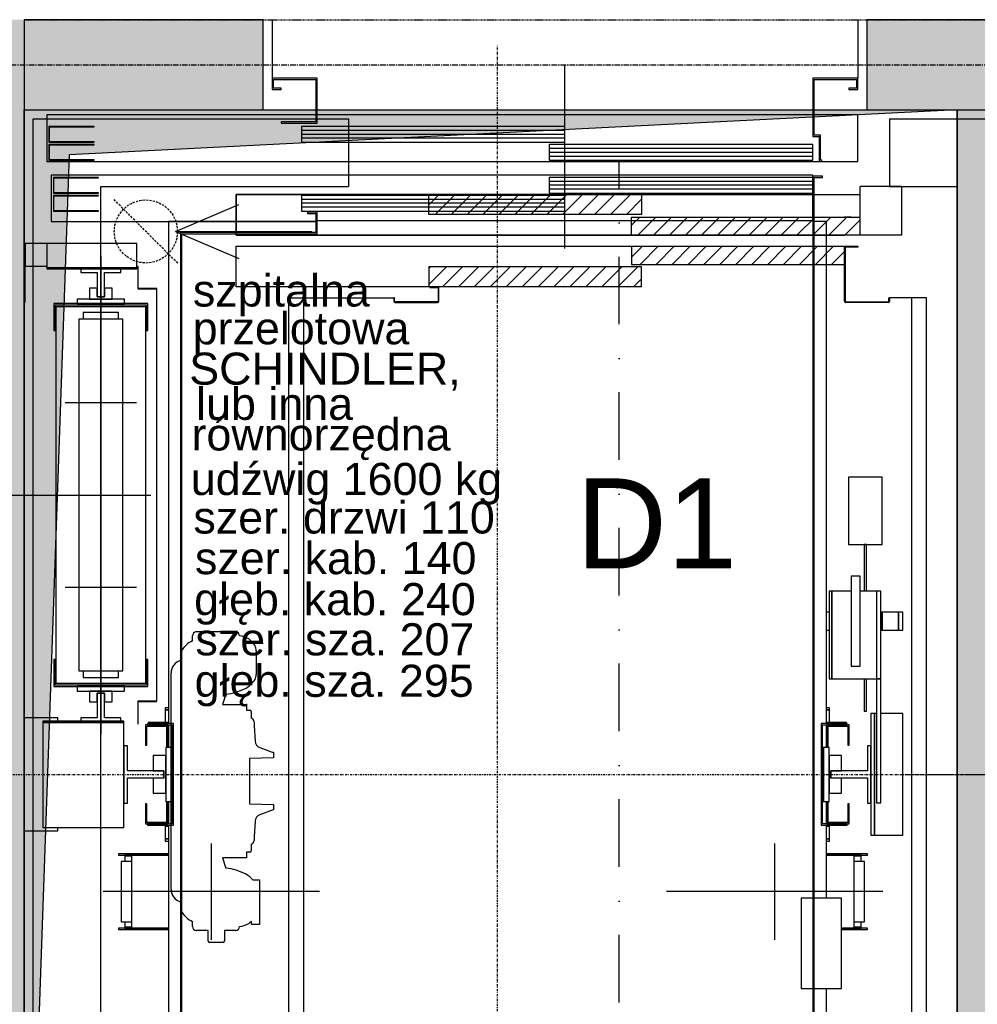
# Model space of a CAD drawing. Extents: x -7228 to 74941, y -112898 to 85621.
# Tile 122 of 256: x 52298 to 52510, y -53227 to -53009. Entities that reach past the tile are written whole.
import ezdxf
from ezdxf.enums import TextEntityAlignment as Align

# ---------------------------------------------------------------- set-up
doc = ezdxf.new("R2010")
doc.units = 0
for name, pattern in [('CENTER', [2, 1.25, -0.25, 0.25, -0.25]), ('DASHDOT', [1, 0.5, -0.25, 0, -0.25]), ('DASHED', [0.75, 0.5, -0.25]), ('DASHED2', [0.375, 0.25, -0.125])]:
    doc.linetypes.add(name, pattern=pattern)
doc.layers.get('0').update_dxf_attribs({"color": 101, "linetype": 'CONTINUOUS'})
for name, color, linetype in [('Ins-went', 141, 'CONTINUOUS'), ('Opis-spadki', 61, 'CONTINUOUS'), ('Os-osie glowne', 1, 'CENTER'), ('Sc-beton', 7, 'CONTINUOUS'), ('Sc-beton-hatch', 86, 'CONTINUOUS'), ('Sc-cegla pustak-hatch', 8, 'CONTINUOUS'), ('Sc-nadproza kon', 5, 'DASHED2'), ('W-idok', 8, 'CONTINUOUS'), ('W-otwor-strop', 1, 'CONTINUOUS'), ('Wyp-meble', 155, 'CONTINUOUS')]:
    doc.layers.add(name, color=color, linetype=linetype)
doc.styles.add('TYTUL2', font='ARIAL.TTF')

# ---------------------------------------------------------------- blocks, each defined once
blk = doc.blocks.new('_STRZAŁKA_WENT')
for q in [(-6.02, -14.01), (0, -30.24), (6.02, -14.01)]:
    blk.add_line((0, 0), q)
blk = doc.blocks.new('_skjdkgjfklhjgflj')
at = {"layer": 'W-idok'}
for p, q in [((-354, 0), (-354, -13)), ((-224, 0), (-224, -13)), ((-289, -50.8), (-289, -10)), ((-354, -13), (-354, -15.5)), ((-344, -13), (-354, -13)), ((-344, -23), (-344, -13)), ((-234, -13), (-234, -25.9)), ((-224, -13), (-234, -13)), ((-224, -15.5), (-224, -13)), ((-353.7, -15.2), (-353.7, -13.3)), ((-353.7, -13.3), (-344.3, -13.3)), ((-352, -15.2), (-353.7, -15.2)), ((-352, -15.5), (-352, -15.2)), ((-344.3, -13.3), (-344.3, -22.7)), ((-233.7, -25.6), (-233.7, -13.3)), ((-233.7, -13.3), (-224.3, -13.3)), ((-224.3, -15.2), (-226, -15.2)), ((-226, -15.2), (-226, -15.5)), ((-224.3, -13.3), (-224.3, -15.2)), ((-354, -15.5), (-352, -15.5)), ((-226, -15.5), (-224, -15.5)), ((-344.3, -21.1), (-404, -21.1)), ((-404, -21.1), (-404, -31.5)), ((-356, -20), (-344.3, -20)), ((-344, -20), (-234, -20)), ((-234, -21.1), (-344, -21.1)), ((-224, -21.1), (-233.7, -21.1)), ((-224, -31.5), (-224, -21.1)), ((-393.5, -23.7), (-403.5, -23.7)), ((-403.5, -23.7), (-403.5, -27.2)), ((-403.4, -23.8), (-393.5, -23.8)), ((-403.4, -27.1), (-403.4, -23.8)), ((-393.5, -23.8), (-393.5, -23.7)), ((-352, -22.7), (-352, -23)), ((-344.3, -22.7), (-352, -22.7)), ((-352, -23), (-344, -23)), ((-289, -23.7), (-347.5, -23.7)), ((-347.5, -23.7), (-347.5, -27.2)), ((-289, -27.2), (-289, -23.7)), ((-289, -24.58), (-347.5, -24.58)), ((-289, -25.45), (-347.5, -25.45)), ((-234, -25.9), (-232.6, -25.9)), ((-232.3, -25.6), (-233.7, -25.6)), ((-232.6, -25.9), (-232.6, -31.5)), ((-232.3, -31.2), (-232.3, -25.6)), ((-403.5, -27.2), (-393.5, -27.2)), ((-393.5, -27.7), (-403.5, -27.7)), ((-403.5, -27.7), (-403.5, -31.2)), ((-393.5, -27.1), (-403.4, -27.1)), ((-403.4, -27.8), (-393.5, -27.8)), ((-403.4, -31.1), (-403.4, -27.8)), ((-393.5, -27.2), (-393.5, -27.1)), ((-393.5, -27.8), (-393.5, -27.7)), ((-289, -26.33), (-347.5, -26.33)), ((-347.5, -27.2), (-289, -27.2)), ((-234, -27.7), (-292.5, -27.7)), ((-292.5, -27.7), (-292.5, -31.2)), ((-234, -31.2), (-234, -27.7)), ((-234, -28.58), (-292.5, -28.58)), ((-234, -29.45), (-292.5, -29.45)), ((-234, -30.33), (-292.5, -30.33)), ((-404, -31.5), (-232.6, -31.5)), ((-403.5, -31.2), (-393.5, -31.2)), ((-393.5, -31.1), (-403.4, -31.1)), ((-393.5, -31.2), (-393.5, -31.1)), ((-292.5, -31.2), (-234, -31.2)), ((-232.6, -31.5), (-232, -31.5)), ((-232, -31.2), (-232.3, -31.2)), ((-232, -31.5), (-232, -31.2)), ((-232, -31.5), (-224, -31.5)), ((-234, -34.5), (-403, -34.5)), ((-403, -34.5), (-403, -44.8)), ((-234, -35), (-234, -34.5)), ((-231.85, -34.7), (-234, -34.7)), ((-234, -34.7), (-234, -287.5)), ((-231.85, -35), (-231.85, -34.7)), ((-392.5, -35), (-402.5, -35)), ((-402.5, -35), (-402.5, -38.5)), ((-402.4, -35.1), (-392.5, -35.1)), ((-402.4, -38.4), (-402.4, -35.1)), ((-392.5, -35.1), (-392.5, -35)), ((-234, -35), (-292.5, -35)), ((-292.5, -35), (-292.5, -38.5)), ((-234, -35.88), (-292.5, -35.88)), ((-234, -36.75), (-292.5, -36.75)), ((-234, -38.5), (-234, -35)), ((-233.7, -35), (-231.85, -35)), ((-233.7, -287.8), (-233.7, -35)), ((-402.5, -38.5), (-392.5, -38.5)), ((-392.5, -39), (-402.5, -39)), ((-402.5, -39), (-402.5, -42.5)), ((-392.5, -38.4), (-402.4, -38.4)), ((-402.4, -39.1), (-392.5, -39.1)), ((-402.4, -42.4), (-402.4, -39.1)), ((-392.5, -38.5), (-392.5, -38.4)), ((-392.5, -39.1), (-392.5, -39)), ((-289, -39), (-347.5, -39)), ((-347.5, -39), (-347.5, -42.5)), ((-234, -37.63), (-292.5, -37.63)), ((-292.5, -38.5), (-234, -38.5)), ((-289, -42.5), (-289, -39)), ((-234, -44.65), (-234, -38.5)), ((-289, -39.88), (-347.5, -39.88)), ((-289, -40.75), (-347.5, -40.75)), ((-402.5, -42.5), (-392.5, -42.5)), ((-392.5, -42.4), (-402.4, -42.4)), ((-392.5, -42.5), (-392.5, -42.4)), ((-289, -41.63), (-347.5, -41.63)), ((-347.5, -42.5), (-289, -42.5)), ((-344, -42.7), (-346.15, -42.7)), ((-346.15, -42.7), (-346.15, -43)), ((-346.15, -43), (-344.3, -43)), ((-344.3, -43), (-344.3, -47.2)), ((-344, -47.5), (-344, -42.7)), ((-403, -44.8), (-344.3, -44.8)), ((-377, -44.8), (-377, -156.2)), ((-344.3, -44.8), (-377, -44.8)), ((-234, -44.65), (-344, -44.65)), ((-231, -44.8), (-233.7, -44.8)), ((-231, -156.2), (-231, -44.8)), ((-344.3, -47.2), (-374.3, -47.2)), ((-374.3, -47.2), (-374.3, -287.8)), ((-374, -47.5), (-344, -47.5)), ((-374, -287.5), (-374, -47.5)), ((-409, -49.7), (-409, -55.3)), ((-408.75, -49.7), (-409, -49.7)), ((-408.75, -55.3), (-408.75, -49.7)), ((-408.75, -49.7), (-408.75, -54.7)), ((-404, -49.7), (-408.75, -49.7)), ((-384, -49.7), (-404, -49.7)), ((-404, -49.7), (-404, -55.05)), ((-384, -55.05), (-384, -49.7)), ((-392, -52.4), (-392, -158.6)), ((-409, -55.3), (-408.75, -55.3)), ((-409, -55.3), (-409, -62.7)), ((-408.75, -55.3), (-409, -55.3)), ((-408.75, -54.7), (-404, -54.7)), ((-408.75, -62.7), (-408.75, -55.3)), ((-404, -55.05), (-384, -55.05)), ((-384, -55.05), (-404, -55.05)), ((-404, -55.05), (-404, -55.3)), ((-404, -55.3), (-384, -55.3)), ((-396.45, -55.3), (-396.45, -56.09)), ((-387.55, -55.3), (-396.45, -55.3)), ((-396.45, -56.09), (-392.79, -56.09)), ((-392.79, -56.09), (-392.79, -61.5)), ((-391.21, -61.5), (-391.21, -56.09)), ((-391.21, -56.09), (-387.55, -56.09)), ((-387.55, -56.09), (-387.55, -55.3)), ((-384, -55.3), (-384, -55.05)), ((-383.8, -54.75), (-383.8, -59.75)), ((-383.7, -54.75), (-383.8, -54.75)), ((-383.7, -59.65), (-383.7, -54.75)), ((-394.5, -59.6), (-394.5, -62)), ((-392.8, -59.6), (-394.5, -59.6)), ((-392.8, -61.5), (-392.8, -59.6)), ((-392, -102), (-392, -61)), ((-391.2, -59.6), (-391.2, -61.5)), ((-389.5, -59.6), (-391.2, -59.6)), ((-389.5, -62), (-389.5, -59.6)), ((-383.8, -59.75), (-379.6, -59.75)), ((-379.6, -59.65), (-383.7, -59.65)), ((-379.55, -59.75), (-379.65, -59.75)), ((-379.65, -59.75), (-379.65, -151.25)), ((-379.6, -59.75), (-379.6, -59.65)), ((-379.55, -151.25), (-379.55, -59.75)), ((-409, -62.7), (-408.75, -62.7)), ((-381.6, -63), (-402.4, -63)), ((-402.4, -63), (-402.4, -69)), ((-402.1, -63.3), (-381.9, -63.3)), ((-402.1, -69), (-402.1, -63.3)), ((-386.75, -62), (-397.25, -62)), ((-397.25, -62), (-397.25, -63)), ((-397.25, -63), (-386.75, -63)), ((-394.5, -62), (-389.5, -62)), ((-391.2, -61.5), (-392.8, -61.5)), ((-392.79, -61.5), (-391.21, -61.5)), ((-386.75, -63), (-386.75, -62)), ((-381.9, -63.3), (-381.9, -69)), ((-381.6, -69), (-381.6, -63)), ((-382, -63.75), (-402, -63.75)), ((-402, -63.75), (-402, -147.25)), ((-388.1, -65), (-395.9, -65)), ((-395.9, -65), (-395.9, -66.5)), ((-388.1, -66.5), (-388.1, -65)), ((-382, -147.25), (-382, -63.75)), ((-387.1, -66.5), (-396.9, -66.5)), ((-396.9, -66.5), (-396.9, -144.5)), ((-387.1, -144.5), (-387.1, -66.5)), ((-402.4, -69), (-402.1, -69)), ((-381.9, -69), (-381.6, -69)), ((-384.1, -85), (-399.9, -85)), ((-392, -150), (-392, -102)), ((-226.1, -101.5), (-226.1, -116.5)), ((-218.6, -101.5), (-226.1, -101.5)), ((-218.6, -116.5), (-218.6, -101.5)), ((-415, -105.5), (-380.9, -105.5)), ((-226.1, -116.5), (-218.6, -116.5)), ((-222.6, -116.5), (-222.6, -126.8)), ((-222.1, -116.5), (-222.6, -116.5)), ((-222.1, -126.8), (-222.1, -116.5)), ((-223.5, -123.5), (-225.5, -123.5)), ((-225.5, -123.5), (-225.5, -124.26)), ((-225.5, -124.26), (-225.5, -126.43)), ((-223.5, -124.26), (-223.5, -123.5)), ((-223.5, -126.43), (-223.5, -124.26)), ((-384.1, -126), (-399.9, -126)), ((-225.5, -126.43), (-225.5, -129.67)), ((-223.5, -129.67), (-223.5, -126.43)), ((-229.8, -126.8), (-230.4, -126.8)), ((-230.4, -126.8), (-230.4, -146.3)), ((-229.8, -146.3), (-229.8, -126.8)), ((-225.5, -126.8), (-229.8, -126.8)), ((-229.8, -126.8), (-229.8, -146.3)), ((-218.9, -126.8), (-223.5, -126.8)), ((-218.9, -126.8), (-219.9, -126.8)), ((-219.9, -126.8), (-219.9, -146.3)), ((-218.9, -146.3), (-218.9, -126.8)), ((-218.9, -146.3), (-218.9, -126.8)), ((-225.5, -129.67), (-225.5, -133.5)), ((-223.5, -133.5), (-223.5, -129.67)), ((-230.4, -131.5), (-231, -131.5)), ((-218.59, -131.5), (-218.9, -131.5)), ((-218.59, -131.5), (-218.59, -135.5)), ((-214.99, -131.5), (-218.59, -131.5)), ((-218.59, -135.5), (-218.59, -131.5)), ((-214.99, -135.5), (-214.99, -131.5)), ((-214.99, -131.5), (-214.99, -135.5)), ((-214.01, -131.5), (-214.99, -131.5)), ((-214.01, -135.5), (-214.01, -131.5)), ((-225.5, -133.5), (-225.5, -137.33)), ((-223.5, -137.33), (-223.5, -133.5)), ((-231, -135.5), (-230.4, -135.5)), ((-225.5, -137.33), (-225.5, -140.57)), ((-223.5, -140.57), (-223.5, -137.33)), ((-218.9, -135.5), (-218.59, -135.5)), ((-218.59, -135.5), (-214.99, -135.5)), ((-214.99, -135.5), (-214.01, -135.5)), ((-402.1, -142), (-402.4, -142)), ((-402.4, -142), (-402.4, -148)), ((-402.1, -147.7), (-402.1, -142)), ((-381.6, -142), (-381.9, -142)), ((-381.9, -142), (-381.9, -147.7)), ((-381.6, -148), (-381.6, -142)), ((-225.5, -140.57), (-225.5, -142.74)), ((-223.5, -142.74), (-223.5, -140.57)), ((-225.5, -142.74), (-225.5, -143.5)), ((-225.5, -143.5), (-223.5, -143.5)), ((-223.5, -143.5), (-223.5, -142.74)), ((-396.9, -144.5), (-387.1, -144.5)), ((-395.9, -144.5), (-395.9, -146)), ((-395.9, -146), (-388.1, -146)), ((-388.1, -146), (-388.1, -144.5)), ((-230.4, -146.3), (-229.8, -146.3)), ((-229.8, -146.3), (-218.9, -146.3)), ((-222.6, -146.3), (-222.6, -153.5)), ((-222.1, -153.5), (-222.1, -146.3)), ((-218.9, -146.3), (-219.9, -146.3)), ((-219.9, -146.3), (-219.9, -173.8)), ((-219.9, -146.3), (-218.9, -146.3)), ((-218.9, -173.8), (-218.9, -146.3)), ((-402.4, -148), (-381.6, -148)), ((-381.9, -147.7), (-402.1, -147.7)), ((-402, -147.25), (-382, -147.25)), ((-386.75, -148), (-397.25, -148)), ((-397.25, -148), (-397.25, -149)), ((-386.75, -149), (-386.75, -148)), ((-397.25, -149), (-386.75, -149)), ((-389.5, -149), (-394.5, -149)), ((-394.5, -149), (-394.5, -151.4)), ((-392.8, -149.5), (-391.2, -149.5)), ((-392.8, -151.4), (-392.8, -149.5)), ((-391.21, -149.5), (-392.79, -149.5)), ((-392.79, -149.5), (-392.79, -154.91)), ((-391.21, -154.91), (-391.21, -149.5)), ((-391.2, -149.5), (-391.2, -151.4)), ((-389.5, -151.4), (-389.5, -149)), ((-394.5, -151.4), (-392.8, -151.4)), ((-391.2, -151.4), (-389.5, -151.4)), ((-383.8, -151.25), (-383.8, -156.25)), ((-379.6, -151.25), (-383.8, -151.25)), ((-383.7, -156.25), (-383.7, -151.35)), ((-383.7, -151.35), (-379.6, -151.35)), ((-379.65, -151.25), (-379.55, -151.25)), ((-379.6, -151.35), (-379.6, -151.25)), ((-377.7, -152.7), (-377.7, -153.2)), ((-377, -152.7), (-377.7, -152.7)), ((-230.3, -152.7), (-231, -152.7)), ((-230.3, -153.2), (-230.3, -152.7)), ((-401.5, -154.95), (-409, -154.95)), ((-409, -154.95), (-409, -180.05)), ((-401.5, -155.7), (-401.5, -154.95)), ((-392.79, -154.91), (-396.45, -154.91)), ((-396.45, -154.91), (-396.45, -155.7)), ((-387.55, -154.91), (-391.21, -154.91)), ((-387.55, -155.7), (-387.55, -154.91)), ((-377.7, -153.2), (-377.7, -156)), ((-377, -153.2), (-377.7, -153.2)), ((-377.7, -153.2), (-377, -153.2)), ((-230.3, -153.2), (-231, -153.2)), ((-231, -153.2), (-230.3, -153.2)), ((-230.3, -156), (-230.3, -153.2)), ((-222.6, -153.5), (-222.1, -153.5)), ((-220.3, -154), (-221.1, -154)), ((-221.1, -154), (-221.1, -181)), ((-220.3, -181), (-220.3, -154)), ((-219.9, -154), (-220.3, -154)), ((-220.3, -154), (-220.3, -181)), ((-214, -154), (-218.9, -154)), ((-214, -181), (-214, -154)), ((-404.9, -155.7), (-404.9, -155.95)), ((-386.9, -155.7), (-404.9, -155.7)), ((-404.9, -155.95), (-404.9, -179.3)), ((-386.9, -155.95), (-404.9, -155.95)), ((-404.9, -155.95), (-386.9, -155.95)), ((-396.45, -155.7), (-387.55, -155.7)), ((-386.9, -155.95), (-386.9, -155.7)), ((-386.9, -179.3), (-386.9, -155.95)), ((-383.8, -156.25), (-383.7, -156.25)), ((-377.1, -156.5), (-382.1, -156.5)), ((-382.1, -156.5), (-382.1, -161)), ((-381.8, -156.8), (-377.4, -156.8)), ((-381.8, -161), (-381.8, -156.8)), ((-375.85, -156.2), (-381.65, -156.2)), ((-381.65, -156.2), (-381.65, -156.5)), ((-381.65, -156.5), (-376.15, -156.5)), ((-381.5, -156), (-381.5, -156.2)), ((-377, -156), (-381.5, -156)), ((-377.7, -156), (-377, -156)), ((-377.4, -156.8), (-377.4, -161)), ((-377.1, -161), (-377.1, -156.5)), ((-377.1, -156.5), (-377.1, -161.5)), ((-377, -156.5), (-377, -161.5)), ((-376.15, -156.5), (-376.15, -178.5)), ((-375.85, -178.8), (-375.85, -156.2)), ((-232.15, -156.2), (-232.15, -178.8)), ((-226.35, -156.2), (-232.15, -156.2)), ((-231.85, -178.5), (-231.85, -156.5)), ((-231.85, -156.5), (-226.35, -156.5)), ((-231, -156), (-230.3, -156)), ((-226.5, -156), (-231, -156)), ((-231, -161.5), (-231, -156.5)), ((-225.9, -156.5), (-230.9, -156.5)), ((-230.9, -156.5), (-230.9, -161)), ((-230.9, -161.5), (-230.9, -156.5)), ((-230.6, -156.8), (-226.2, -156.8)), ((-230.6, -161), (-230.6, -156.8)), ((-226.5, -156.2), (-226.5, -156)), ((-226.35, -156.5), (-226.35, -156.2)), ((-226.2, -156.8), (-226.2, -161)), ((-225.9, -161), (-225.9, -156.5)), ((-386.11, -161.15), (-386.9, -161.15)), ((-386.9, -161.15), (-386.9, -173.85)), ((-386.11, -166.71), (-386.11, -161.15)), ((-382.1, -161), (-381.8, -161)), ((-376.4, -161.5), (-377.6, -161.5)), ((-377.6, -161.5), (-377.6, -173.5)), ((-377.1, -161), (-377.4, -161)), ((-377.4, -161), (-377.4, -161.5)), ((-377.4, -161), (-377.1, -161)), ((-377.1, -161.5), (-377.1, -161)), ((-376.15, -161.5), (-376.4, -161.5)), ((-376.4, -161.5), (-376.4, -173.5)), ((-376.4, -173.5), (-376.4, -161.5)), ((-231.6, -161.5), (-231.85, -161.5)), ((-231.6, -173.5), (-231.6, -161.5)), ((-231.6, -161.5), (-231.6, -173.5)), ((-230.4, -161.5), (-231.6, -161.5)), ((-230.6, -161), (-230.9, -161)), ((-230.9, -161), (-230.9, -161.5)), ((-230.9, -161), (-230.6, -161)), ((-230.6, -161.5), (-230.6, -161)), ((-230.4, -173.5), (-230.4, -161.5)), ((-226.2, -161), (-225.9, -161)), ((-221.1, -161.15), (-221.89, -161.15)), ((-221.89, -161.15), (-221.89, -166.71)), ((-221.1, -173.85), (-221.1, -161.15)), ((-377.6, -163.3), (-380.4, -163.3)), ((-380.4, -163.3), (-380.4, -166.7)), ((-377.6, -171.7), (-377.6, -163.3)), ((-227.6, -163.3), (-230.4, -163.3)), ((-230.4, -163.3), (-230.4, -171.7)), ((-227.6, -166.7), (-227.6, -163.3)), ((-378, -166.71), (-386.11, -166.71)), ((-380.4, -166.7), (-378, -166.7)), ((-378, -166.7), (-378, -168.3)), ((-378, -168.29), (-378, -166.71)), ((-230, -166.7), (-227.6, -166.7)), ((-230, -168.3), (-230, -166.7)), ((-221.89, -166.71), (-230, -166.71)), ((-230, -166.71), (-230, -168.29)), ((-386.11, -168.29), (-378, -168.29)), ((-386.11, -173.85), (-386.11, -168.29)), ((-378, -168.3), (-380.4, -168.3)), ((-380.4, -168.3), (-380.4, -171.7)), ((-230, -168.29), (-221.89, -168.29)), ((-227.6, -168.3), (-230, -168.3)), ((-227.6, -171.7), (-227.6, -168.3)), ((-221.89, -168.29), (-221.89, -173.85)), ((-380.4, -171.7), (-377.6, -171.7)), ((-230.4, -171.7), (-227.6, -171.7)), ((-386.9, -173.85), (-386.11, -173.85)), ((-382.1, -174), (-382.1, -178.5)), ((-381.8, -174), (-382.1, -174)), ((-381.8, -178.2), (-381.8, -174)), ((-377.6, -173.5), (-376.4, -173.5)), ((-377.4, -173.5), (-377.4, -174)), ((-377.4, -174), (-377.1, -174)), ((-377.4, -174), (-377.4, -178.2)), ((-377.1, -174), (-377.4, -174)), ((-377.1, -174), (-377.1, -173.5)), ((-377.1, -173.5), (-377.1, -178.5)), ((-377.1, -178.5), (-377.1, -174)), ((-377, -173.5), (-377, -178.5)), ((-376.4, -173.5), (-376.15, -173.5)), ((-231.85, -173.5), (-231.6, -173.5)), ((-231.6, -173.5), (-230.4, -173.5)), ((-231, -178.5), (-231, -173.5)), ((-230.9, -173.5), (-230.9, -174)), ((-230.9, -178.5), (-230.9, -173.5)), ((-230.9, -174), (-230.6, -174)), ((-230.9, -174), (-230.9, -178.5)), ((-230.6, -174), (-230.9, -174)), ((-230.6, -174), (-230.6, -173.5)), ((-230.6, -178.2), (-230.6, -174)), ((-226.2, -174), (-226.2, -178.2)), ((-225.9, -174), (-226.2, -174)), ((-225.9, -178.5), (-225.9, -174)), ((-221.89, -173.85), (-221.1, -173.85)), ((-219.9, -173.8), (-218.9, -173.8)), ((-382.1, -178.5), (-377.1, -178.5)), ((-377.4, -178.2), (-381.8, -178.2)), ((-376.15, -178.5), (-381.65, -178.5)), ((-381.65, -178.5), (-381.65, -178.8)), ((-381.65, -178.8), (-375.85, -178.8)), ((-377, -179), (-377.7, -179)), ((-377.7, -179), (-377.7, -181.8)), ((-377.5, -178.8), (-377.5, -179)), ((-377.5, -179), (-377, -179)), ((-377, -178.8), (-377, -290.2)), ((-232.15, -178.8), (-226.35, -178.8)), ((-226.35, -178.5), (-231.85, -178.5)), ((-231, -195), (-231, -178.8)), ((-230.3, -179), (-231, -179)), ((-231, -179), (-230.5, -179)), ((-230.9, -178.5), (-225.9, -178.5)), ((-226.2, -178.2), (-230.6, -178.2)), ((-230.5, -179), (-230.5, -178.8)), ((-230.3, -181.8), (-230.3, -179)), ((-226.35, -178.8), (-226.35, -178.5)), ((-409, -180.05), (-401.5, -180.05)), ((-404.9, -179.3), (-386.9, -179.3)), ((-401.5, -180.05), (-401.5, -179.3)), ((-221.1, -181), (-220.3, -181)), ((-220.3, -181), (-214, -181)), ((-377.7, -181.8), (-377, -181.8)), ((-377, -181.8), (-377.7, -181.8)), ((-377.7, -181.8), (-377.7, -182.3)), ((-377.7, -182.3), (-377, -182.3)), ((-367.5, -182.8), (-367.5, -204.2)), ((-242.5, -182.8), (-242.5, -204.2)), ((-231, -181.8), (-230.3, -181.8)), ((-230.3, -181.8), (-231, -181.8)), ((-231, -182.3), (-230.3, -182.3)), ((-230.3, -182.3), (-230.3, -181.8)), ((-377, -185.1), (-388.1, -185.1)), ((-388.1, -185.1), (-388.1, -185.4)), ((-388.1, -185.4), (-377, -185.4)), ((-385.2, -185.4), (-386.7, -185.4)), ((-386.7, -185.4), (-386.7, -185.6)), ((-386.7, -185.6), (-385.2, -185.6)), ((-385.2, -185.6), (-386.7, -185.6)), ((-386.7, -185.6), (-386.7, -186.8)), ((-377, -185.4), (-385.2, -185.4)), ((-385.2, -185.4), (-385.2, -201.6)), ((-221.9, -185.1), (-231, -185.1)), ((-231, -185.4), (-221.9, -185.4)), ((-224.8, -185.4), (-231, -185.4)), ((-223.3, -185.4), (-224.8, -185.4)), ((-224.8, -201.6), (-224.8, -185.4)), ((-224.8, -185.6), (-223.3, -185.6)), ((-223.3, -185.6), (-224.8, -185.6)), ((-223.3, -185.6), (-223.3, -185.4)), ((-223.3, -186.8), (-223.3, -185.6)), ((-221.9, -185.4), (-221.9, -185.1)), ((-385.98, -186.8), (-387.5, -186.8)), ((-387.5, -186.8), (-387.5, -200.2)), ((-385.2, -186.8), (-385.98, -186.8)), ((-224.02, -186.8), (-224.8, -186.8)), ((-222.5, -186.8), (-224.02, -186.8)), ((-222.5, -200.2), (-222.5, -186.8)), ((-343.5, -193.5), (-391.5, -193.5)), ((-218.5, -193.5), (-266.5, -193.5)), ((-236.6, -195), (-236.6, -215)), ((-234, -195), (-236.6, -195)), ((-227.6, -195), (-233.7, -195)), ((-227.6, -215), (-227.6, -195)), ((-387.5, -200.2), (-385.98, -200.2)), ((-386.7, -200.2), (-386.7, -201.4)), ((-385.98, -200.2), (-385.2, -200.2)), ((-224.8, -200.2), (-224.02, -200.2)), ((-224.02, -200.2), (-222.5, -200.2)), ((-223.3, -201.4), (-223.3, -200.2)), ((-377, -201.6), (-388.1, -201.6)), ((-388.1, -201.6), (-388.1, -201.9)), ((-388.1, -201.9), (-377, -201.9)), ((-386.7, -201.4), (-385.2, -201.4)), ((-385.2, -201.4), (-386.7, -201.4)), ((-386.7, -201.4), (-386.7, -201.6)), ((-386.7, -201.6), (-385.2, -201.6)), ((-385.2, -201.6), (-377, -201.6)), ((-221.9, -201.6), (-227.6, -201.6)), ((-227.6, -201.6), (-224.8, -201.6)), ((-227.6, -201.9), (-221.9, -201.9)), ((-224.8, -201.4), (-223.3, -201.4)), ((-223.3, -201.4), (-224.8, -201.4)), ((-224.8, -201.6), (-223.3, -201.6)), ((-223.3, -201.6), (-223.3, -201.4)), ((-221.9, -201.9), (-221.9, -201.6)), ((-236.6, -215), (-234, -215)), ((-233.7, -215), (-227.6, -215)), ((-231, -290.2), (-231, -215))]:
    blk.add_line(p, q, dxfattribs=at)
at = {"layer": 'W-idok', "linetype": 'DASHDOT'}
for p, q in [((-304, -334.44), (-304, -5.49)), ((-428, -167.5), (-181, -167.5)), ((-213, -167.5), (34, -167.5))]:
    blk.add_line(p, q, dxfattribs=at)
blk = doc.blocks.new('_dkgjggg')
at = {"layer": 'W-idok'}
h = blk.add_hatch(dxfattribs=at)
h.set_pattern_fill('ANSI31', color=256, scale=20, angle=540, style=0)
h.set_pattern_definition([(225, (-272035.366, -62096.829), (1.767766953, -1.767766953), [])])
h.paths.add_polyline_path([(-290, -37.3), (-290, -32.86), (-337.2, -32.86), (-337.2, -37.3)])
h.paths.add_polyline_path([(-290, -21.24), (-290, -16.8), (-337.2, -16.8), (-337.2, -21.24)])
h.paths.add_polyline_path([(-245, -25.8), (-243.49, -25.8), (-241.5, -25.8), (-241.5, -21.8), (-290, -21.8), (-290, -25.8)])
h.paths.add_polyline_path([(-245, -32.3), (-245, -28.3), (-290, -28.3), (-290, -32.3)])
h.paths.add_polyline_path([(-290, -32.3), (-290, -28.3), (-292.2, -28.3), (-292.2, -32.3)])
h.paths.add_polyline_path([(-290, -25.8), (-290, -21.8), (-292.2, -21.8), (-292.2, -25.8)])
at = {"layer": 'Sc-beton'}
for p, q in [((-425, -325), (-425, 0)), ((-425, 0), (-355, 0)), ((-355, 0), (-355, -15)), ((-235, 0), (-235, -15)), ((-410, -310), (-410, -15)), ((-410, -15), (-355, -15)), ((-235, -15), (-220, -15)), ((-220, -15), (-220, -310))]:
    blk.add_line(p, q, dxfattribs=at)
blk.add_lwpolyline([(-235, 0), (-150, 0)], dxfattribs=at)
at = {"layer": 'W-idok', "linetype": 'DASHDOT', "ltscale": 30}
blk.add_line((-295, -316.5), (-295, -9.3), dxfattribs=at)
at = {"layer": 'W-idok'}
for p, q in [((-241.5, -25.8), (-241.5, -15)), ((-232.3, -15), (-241.5, -15)), ((-232.3, -15), (-232.3, -25.8)), ((-380, -25.8), (-380, -16.8)), ((-380, -16.8), (-380, -25.8)), ((-380, -16.8), (-337.2, -16.8)), ((-337.2, -16.8), (-380, -16.8)), ((-337.2, -16.8), (-290, -16.8)), ((-290, -16.8), (-337.2, -16.8)), ((-337.2, -21.24), (-337.2, -16.8)), ((-290, -16.8), (-290, -21.24)), ((-290, -16.8), (-241.5, -16.8)), ((-290, -21.24), (-337.2, -21.24)), ((-290, -21.24), (-337.2, -21.24)), ((-292.2, -25.8), (-292.2, -21.8)), ((-292.2, -21.8), (-241.5, -21.8)), ((-243.49, -21.8), (-245, -21.8)), ((-292.2, -25.8), (-380, -25.8)), ((-380, -25.8), (-292.2, -25.8)), ((-243.49, -25.8), (-292.2, -25.8)), ((-292.2, -25.8), (-245, -25.8)), ((-241.5, -25.8), (-243.49, -25.8)), ((-232.3, -25.8), (-241.5, -25.8)), ((-380, -28.3), (-292.2, -28.3)), ((-380, -37.3), (-380, -28.3)), ((-292.2, -28.3), (-292.2, -32.3)), ((-292.2, -28.3), (-245, -28.3)), ((-245, -32.3), (-245, -28.3)), ((-244.7, -28.3), (-242, -28.3)), ((-242, -28.3), (-242, -28.45)), ((-245, -31.8), (-245, -28.86)), ((-244.85, -28.61), (-244.85, -40.49)), ((-242, -28.45), (-244.69, -28.45)), ((-292.2, -32.3), (-245, -32.3)), ((-245, -39.5), (-245, -32.3)), ((-290, -32.86), (-337.2, -32.86)), ((-337.2, -32.86), (-337.2, -37.3)), ((-290, -37.3), (-290, -32.86)), ((-337.2, -37.3), (-380, -37.3)), ((-290, -37.3), (-337.2, -37.3)), ((-335.31, -37.3), (-337, -37.3)), ((-337, -37.3), (-337, -37.45)), ((-337, -37.45), (-335.31, -37.45)), ((-335.15, -37.61), (-335.15, -40.49)), ((-335, -40.49), (-335, -37.61)), ((-245, -40.49), (-245, -37.71)), ((-368.25, -285.3), (-368.25, -39.7)), ((-368.25, -39.7), (-344.85, -39.7)), ((-365, -39.7), (-365, -285.3)), ((-344.85, -39.7), (-345, -39.7)), ((-345, -39.7), (-345, -40.5)), ((-344.85, -40.49), (-344.85, -39.7)), ((-344.7, -40.8), (-335.31, -40.8)), ((-335.31, -40.65), (-344.69, -40.65)), ((-244.69, -40.65), (-235.31, -40.65)), ((-235.3, -40.8), (-244.69, -40.8)), ((-235.15, -40.49), (-235.15, -39.7)), ((-235.15, -39.7), (-235, -39.7)), ((-235, -39.7), (-235, -40.5)), ((-226.75, -39.7), (-235, -39.7)), ((-230, -285.3), (-230, -39.7)), ((-226.75, -285.3), (-226.75, -39.7)), ((-389.66, -115.88), (-389.66, -114.78)), ((-388.83, -113.82), (-380.06, -113.82)), ((-392.24, -118), (-392.05, -117.95)), ((-392.24, -120.17), (-392.24, -118)), ((-375.51, -118.08), (-375.51, -123.3)), ((-394.41, -170.98), (-394.41, -123.02)), ((-382.28, -127.7), (-382.97, -130)), ((-382.97, -130), (-377.65, -130)), ((-377.65, -130), (-377.65, -131.24)), ((-377.65, -131.24), (-376.95, -131.24)), ((-376.65, -131.54), (-376.65, -133.01)), ((-376, -133.8), (-376, -134.7)), ((-376, -134.7), (-375.75, -138.13)), ((-374.74, -139.55), (-371.95, -140.59)), ((-371.65, -141.8), (-377, -141.95)), ((-377, -141.95), (-377, -152.05)), ((-371.95, -140.59), (-371.65, -140.6)), ((-371.65, -140.6), (-371.65, -141.8)), ((-377, -152.05), (-371.65, -152.2)), ((-371.65, -152.2), (-371.65, -153.4)), ((-371.95, -153.41), (-374.74, -154.45)), ((-371.65, -153.4), (-371.95, -153.41)), ((-375.75, -155.87), (-376, -159.3)), ((-376, -159.3), (-376, -160.2)), ((-376.65, -160.99), (-376.65, -162.46)), ((-376.95, -162.76), (-377.65, -162.76)), ((-377.65, -162.76), (-377.65, -164)), ((-377.65, -164), (-382.97, -164)), ((-382.97, -164), (-382.28, -166.3)), ((-376.28, -168.88), (-374.81, -168.88)), ((-374.81, -168.88), (-374.81, -178.83)), ((-392.24, -176), (-392.24, -173.83)), ((-392.05, -176.05), (-392.24, -176)), ((-389.66, -179.22), (-389.66, -178.12)), ((-377.17, -178.58), (-377.17, -178.58)), ((-376.56, -178.83), (-376.56, -178.05)), ((-374.81, -178.83), (-376.56, -178.83)), ((-386.15, -180.18), (-388.83, -180.18)), ((-388.83, -180.18), (-388.83, -180.18)), ((-386.15, -182.53), (-386.15, -180.18)), ((-382.58, -180.18), (-382.58, -182.53)), ((-380.06, -180.18), (-382.58, -180.18)), ((-379.23, -179.22), (-379.23, -179.22)), ((-382.88, -182.83), (-385.85, -182.83))]:
    blk.add_line(p, q, dxfattribs=at)
for centre, radius, start, end in [((-244.7, -28.6), 0.3, 90, 180), ((-244.69, -28.61), 0.16, 90, 180), ((-335.31, -37.61), 0.31, 0, 90), ((-335.31, -37.61), 0.16, 0, 90), ((-344.7, -40.5), 0.3, 180, 270), ((-344.69, -40.49), 0.16, 180, 270), ((-335.31, -40.49), 0.16, 270, 0), ((-335.31, -40.49), 0.31, 270, 0), ((-244.69, -40.49), 0.31, 180, 270), ((-244.69, -40.49), 0.16, 180, 270), ((-235.31, -40.49), 0.16, 270, 0), ((-235.3, -40.5), 0.3, 270, 0), ((-388.69, -114.78), 0.969, 97.7862, 180), ((-380.2, -114.78), 0.969, 359.961, 81.59), ((-379.52, -119.35), 4.58, 59.0774, 86.3482), ((-380.46, -119.85), 5.51, 31.5633, 53.3824), ((-387.58, -120.7), 5.25, 113.354, 148.4275), ((-378.28, -118.12), 2.77, 0.9102, 24.6865), ((-391.46, -123.02), 2.95, 105.3846, 180), ((-380.46, -121.53), 5.51, 299.3678, 328.4367), ((-378.28, -123.26), 2.77, 335.3135, 359.0898), ((-383.52, -115.38), 12.38, 275.766, 297.7749), ((-376.95, -131.54), 0.3, 0, 90), ((-376.8, -133.8), 0.8, 0, 79.1931), ((-374.05, -138), 1.7, 184.2513, 246.0178), ((-374.05, -156), 1.7, 113.9822, 175.7487), ((-376.8, -160.2), 0.8, 280.8069, 0), ((-376.95, -162.46), 0.3, 270, 0), ((-383.52, -178.62), 12.38, 62.2251, 84.234), ((-380.46, -172.47), 5.51, 40.6842, 60.6322), ((-391.46, -170.98), 2.95, 180, 254.6154), ((-387.58, -173.3), 5.25, 211.5725, 246.646), ((-379.53, -174.65), 4.58, 273.7195, 300.9226), ((-380.46, -174.15), 5.51, 306.6176, 315.0158), ((-388.69, -179.22), 0.969, 180, 262.2138), ((-380.2, -179.22), 0.969, 278.41, 359.961), ((-385.85, -182.53), 0.3, 180, 270), ((-382.88, -182.53), 0.3, 270, 0)]:
    blk.add_arc(centre, radius, start, end, dxfattribs=at)
blk = doc.blocks.new('A$C59F8734F')
at = {"layer": 'Wyp-meble'}
blk.add_blockref('_dkgjggg', (1928, 3523), dxfattribs=at)

msp = doc.modelspace()

# ---------------------------------------------------------------- hatches: boundary and pattern name
at = {"layer": 'Sc-beton-hatch'}
h = msp.add_hatch(dxfattribs=at)
h.set_pattern_fill('ANSI33', color=256, style=0)
h.paths.add_polyline_path([(51487.547, -51608.711), (51427.547, -51608.711), (51427.547, -51668.711), (51447.547, -51668.711), (51447.547, -51628.711), (51487.547, -51628.711)])
h.paths.add_polyline_path([(51822.547, -51608.711), (51722.547, -51608.711), (51722.547, -51628.711), (51762.547, -51628.711), (51762.547, -52190.711), (51782.547, -52190.711), (51782.547, -52038.711), (52169.547, -52038.711), (52169.547, -52018.711), (51782.547, -52018.711), (51782.547, -51628.711), (51822.547, -51628.711)])
h.paths.add_polyline_path([(51447.547, -51939.711), (51427.547, -51939.711), (51427.547, -52039.711), (51447.547, -52039.711)])
h.paths.add_polyline_path([(52347.547, -51608.711), (52268.547, -51608.711), (52268.547, -51628.711), (52347.547, -51628.711)])
h.paths.add_polyline_path([(52787.547, -51608.711), (52687.547, -51608.711), (52687.547, -51628.711), (52727.547, -51628.711), (52727.547, -51827.711), (52747.547, -51827.711), (52747.547, -51628.711), (52787.547, -51628.711)])
h.paths.add_polyline_path([(52807.547, -52018.711), (52747.547, -52018.711), (52747.547, -51927.711), (52727.547, -51927.711), (52727.547, -52018.711), (52599.485, -52018.711), (52599.485, -52038.711), (52807.547, -52038.711)])
h.paths.add_polyline_path([(52499.485, -52018.711), (52269.547, -52018.711), (52269.547, -52038.711), (52499.485, -52038.711)])
h.paths.add_polyline_path([(52747.547, -52350.711), (52712.547, -52350.711), (52712.547, -52385.711), (52747.547, -52385.711)])
h.paths.add_polyline_path([(53417.547, -51508.711), (53397.547, -51508.711), (53397.547, -51608.711), (53347.547, -51608.711), (53347.547, -51628.711), (53397.547, -51628.711), (53397.547, -52018.711), (52907.547, -52018.711), (52907.547, -52038.711), (53397.547, -52038.711), (53397.547, -52438.711), (53417.547, -52438.711)])
h.paths.add_polyline_path([(53439.547, -51508.711), (53419.547, -51508.711), (53419.547, -52278.711), (53439.547, -52278.711)])
h.paths.add_polyline_path([(53417.547, -52708.711), (53397.547, -52708.711), (53397.547, -52778.711), (53417.547, -52778.711)])
h.paths.add_polyline_path([(53417.547, -52858.711), (53397.547, -52858.711), (53397.547, -53008.711), (52967.547, -53008.711), (52967.547, -53028.711), (53397.547, -53028.711), (53397.547, -53068.711), (53417.547, -53068.711)])
h.paths.add_polyline_path([(53417.547, -53168.711), (53397.547, -53168.711), (53397.547, -53208.711), (53417.547, -53208.711)])
h.paths.add_polyline_path([(53417.547, -53308.711), (53397.547, -53308.711), (53397.547, -53573.711), (53417.547, -53573.711)])
h.paths.add_polyline_path([(52747.547, -53008.711), (52727.547, -53008.711), (52727.547, -53028.711), (52727.547, -53323.711), (52707.547, -53323.711), (52707.547, -53343.711), (52747.547, -53343.711)])
h.paths.add_polyline_path([(52727.547, -53008.711), (52707.547, -53008.711), (52707.547, -53028.711), (52727.547, -53028.711)], flags=16)
h.paths.add_polyline_path([(52573.547, -53323.711), (52520.547, -53323.711), (52520.547, -53028.711), (52505.547, -53028.711), (52505.547, -53323.711), (52485.547, -53323.711), (52485.547, -53343.711), (52573.547, -53343.711)])
h.paths.add_polyline_path([(52573.547, -53008.711), (52485.547, -53008.711), (52485.547, -53028.711), (52573.547, -53028.711)])
h.paths.add_polyline_path([(52351.547, -53008.711), (52298.547, -53008.711), (52298.547, -53028.711), (52351.547, -53028.711)], flags=17)
h.paths.add_polyline_path([(52298.547, -53008.711), (51987.547, -53008.711), (51987.547, -52350.711), (51900.047, -52350.711), (51900.047, -52370.711), (51967.547, -52370.711), (51967.547, -53008.711), (51447.547, -53008.711), (51447.547, -52968.711), (51427.547, -52968.711), (51427.547, -53068.711), (51447.547, -53068.711), (51447.547, -53028.711), (51967.547, -53028.711), (51967.547, -53538.711), (51987.547, -53538.711), (51987.547, -53028.711), (52278.547, -53028.711), (52278.547, -53343.711), (52298.547, -53343.711), (52351.547, -53343.711), (52351.547, -53323.711), (52298.547, -53323.711)])
h.paths.add_polyline_path([(51800.047, -52350.711), (51782.547, -52350.711), (51782.547, -52345.711), (51762.547, -52345.711), (51762.547, -52350.711), (51447.547, -52350.711), (51447.547, -52330.711), (51427.547, -52330.711), (51427.547, -52568.711), (51447.547, -52568.711), (51447.547, -52370.711), (51800.047, -52370.711)])
h.paths.add_polyline_path([(51447.547, -52718.711), (51427.547, -52718.711), (51427.547, -52818.711), (51447.547, -52818.711)])
h.paths.add_polyline_path([(51447.547, -53218.711), (51427.547, -53218.711), (51427.547, -53415.711), (51447.547, -53415.711)], flags=17)
h.paths.add_polyline_path([(51447.547, -53505.711), (51427.547, -53505.711), (51427.547, -53548.711), (51447.547, -53548.711)])
h.paths.add_polyline_path([(52024.547, -53758.711), (51447.547, -53758.711), (51447.547, -53698.711), (51427.547, -53698.711), (51427.547, -53778.711), (52024.547, -53778.711)])
h.paths.add_polyline_path([(52787.547, -53758.711), (52174.547, -53758.711), (52174.547, -53778.711), (52727.547, -53778.711), (52727.547, -54010.711), (52747.547, -54010.711), (52747.547, -53778.711), (52787.547, -53778.711)])
h.paths.add_polyline_path([(53025.547, -53758.711), (52922.547, -53758.711), (52922.547, -53778.711), (53025.547, -53778.711)])
h.paths.add_polyline_path([(53244.547, -53758.711), (53150.547, -53758.711), (53150.547, -53778.711), (53244.547, -53778.711)])
h.paths.add_polyline_path([(53417.547, -53723.711), (53397.547, -53723.711), (53397.547, -53758.711), (53349.547, -53758.711), (53349.547, -53778.711), (53397.547, -53778.711), (53397.547, -54383.711), (53417.547, -54383.711)])
h.paths.add_polyline_path([(52747.547, -54110.711), (52727.547, -54110.711), (52727.547, -54305.711), (52747.547, -54305.711)])
h.paths.add_polyline_path([(52747.547, -54405.711), (52727.547, -54405.711), (52727.547, -54508.711), (52314.153, -54508.711, -0.1551034), (52317.392, -54518.903, -0.1483474), (52314.417, -54528.711), (52727.547, -54528.711), (52727.547, -54588.711), (52747.547, -54588.711)])
h.paths.add_polyline_path([(52314.153, -54508.711), (52312.287, -54508.711), (52312.287, -54528.711), (52314.417, -54528.711, 0.1483474), (52317.392, -54518.903, 0.1551034)])
h.paths.add_polyline_path([(52287.287, -54508.711), (52285.327, -54508.711, 0.1551034), (52282.087, -54518.903, 0.1483474), (52285.062, -54528.711), (52287.287, -54528.711)])
h.paths.add_polyline_path([(52285.327, -54508.711), (52218.547, -54508.711), (52218.547, -54528.711), (52285.062, -54528.711, -0.1483474), (52282.087, -54518.903, -0.1551034)])
h.paths.add_polyline_path([(51997.547, -54508.711), (51987.547, -54508.711), (51947.547, -54508.711), (51947.547, -54533.711), (51987.547, -54533.711), (51997.547, -54533.711)])
h.paths.add_polyline_path([(51507.547, -54508.711), (51427.547, -54508.711), (51427.547, -54528.711), (51507.547, -54528.711)])
h.paths.add_polyline_path([(51547.547, -55013.711), (51527.547, -55013.711), (51527.547, -55046.711), (51547.547, -55046.711)])
h.paths.add_polyline_path([(52790.547, -55158.711), (52747.547, -55158.711), (52747.547, -55068.711), (52727.547, -55068.711), (52727.547, -55158.711), (51547.547, -55158.711), (51547.547, -55143.711), (51527.547, -55143.711), (51527.547, -55158.711), (51287.547, -55158.711), (51287.547, -55183.711), (52790.547, -55183.711)])
h.paths.add_polyline_path([(51237.547, -55158.711), (51187.547, -55158.711), (51187.547, -55183.711), (51237.547, -55183.711)])
h.paths.add_polyline_path([(51137.547, -55158.711), (51087.547, -55158.711), (51087.547, -55183.711), (51137.547, -55183.711)])
h.paths.add_polyline_path([(51037.547, -55158.711), (50987.547, -55158.711), (50987.547, -55183.711), (51037.547, -55183.711)])
h.paths.add_polyline_path([(50937.547, -55158.711), (50897.547, -55158.711), (50897.547, -56065.711), (50997.547, -56065.711), (50997.547, -56080.711), (51017.547, -56080.711), (51017.547, -56045.711), (50917.547, -56045.711), (50917.547, -55183.711), (50937.547, -55183.711)])
h.paths.add_polyline_path([(51602.547, -56198.711), (51017.547, -56198.711), (51017.547, -56180.711), (50997.547, -56180.711), (50997.547, -56198.711), (50797.547, -56198.711), (50797.547, -56553.711), (51527.547, -56553.711), (51527.547, -56593.711), (51547.547, -56593.711), (51547.547, -56553.711), (51599.547, -56553.711), (51599.547, -56533.711), (51547.547, -56533.711), (51547.547, -56378.711), (51527.547, -56378.711), (51527.547, -56533.711), (50817.547, -56533.711), (50817.547, -56218.711), (51527.547, -56218.711), (51527.547, -56228.711), (51547.547, -56228.711), (51547.547, -56218.711), (51602.547, -56218.711)])
h.paths.add_polyline_path([(52327.547, -56533.711), (51827.547, -56533.711), (51827.547, -56445.711), (51807.547, -56445.711), (51807.547, -56533.711), (51754.547, -56533.711), (51754.547, -56553.711), (51807.547, -56553.711), (51807.547, -56593.711), (51827.547, -56593.711), (51827.547, -56553.711), (52327.547, -56553.711)])
h.paths.add_polyline_path([(52507.547, -56198.711), (51752.547, -56198.711), (51752.547, -56218.711), (52507.547, -56218.711)])
h.paths.add_polyline_path([(52794.547, -56533.711), (52747.547, -56533.711), (52747.547, -56419.211), (52727.547, -56419.211), (52727.547, -56533.711), (52607.547, -56533.711), (52607.547, -56553.711), (52794.547, -56553.711)])
h.paths.add_polyline_path([(52819.547, -56528.711), (52794.547, -56528.711), (52794.547, -56553.711), (52819.547, -56553.711)])
h.paths.add_polyline_path([(52747.547, -55693.711), (52727.547, -55693.711), (52727.547, -56289.211), (52747.547, -56289.211)])
h.paths.add_polyline_path([(52970.047, -56528.711), (52945.047, -56528.711), (52945.047, -56553.711), (52970.047, -56553.711)])
h.paths.add_polyline_path([(53120.047, -56528.711), (53095.047, -56528.711), (53095.047, -56553.711), (53120.047, -56553.711)])
h.paths.add_polyline_path([(53270.047, -56528.711), (53245.047, -56528.711), (53245.047, -56553.711), (53270.047, -56553.711)])
h.paths.add_polyline_path([(53382.547, -56533.711), (53337.547, -56533.711), (53337.547, -56553.711), (53382.547, -56553.711)])
h.paths.add_polyline_path([(53417.547, -56518.711), (53382.547, -56518.711), (53382.547, -56553.711), (53417.547, -56553.711)])
h.paths.add_polyline_path([(53417.547, -56456.711), (53397.547, -56456.711), (53397.547, -56518.711), (53417.547, -56518.711)])
h.paths.add_polyline_path([(53417.547, -56381.211), (53392.547, -56381.211), (53392.547, -56406.211), (53417.547, -56406.211)])
h.paths.add_polyline_path([(53417.547, -56231.211), (53392.547, -56231.211), (53392.547, -56256.211), (53417.547, -56256.211)])
h.paths.add_polyline_path([(53417.547, -56081.211), (53392.547, -56081.211), (53392.547, -56106.211), (53417.547, -56106.211)])
h.paths.add_polyline_path([(53417.547, -55931.211), (53392.547, -55931.211), (53392.547, -55956.211), (53417.547, -55956.211)])
h.paths.add_polyline_path([(53417.547, -55806.211), (53397.547, -55806.211), (53397.547, -55826.211), (53417.547, -55826.211)])
h.paths.add_polyline_path([(53417.547, -55781.211), (53392.547, -55781.211), (53392.547, -55806.211), (53417.547, -55806.211)])
h.paths.add_polyline_path([(53417.547, -55598.711), (53397.547, -55598.711), (53397.547, -55781.211), (53417.547, -55781.211)])
h.paths.add_polyline_path([(53417.547, -55398.711), (53382.547, -55398.711), (53382.547, -55363.711), (53362.547, -55363.711), (53362.547, -55418.711), (53397.547, -55418.711), (53397.547, -55448.711), (53417.547, -55448.711)])
h.paths.add_polyline_path([(53382.547, -55103.211), (53362.547, -55103.211), (53362.547, -55158.711), (52925.547, -55158.711), (52925.547, -55183.711), (53362.547, -55183.711), (53362.547, -55213.711), (53382.547, -55213.711), (53382.547, -55183.711)])
h.paths.add_polyline_path([(52747.547, -54693.711), (52727.547, -54693.711), (52727.547, -54918.711), (52747.547, -54918.711)])
h.paths.add_polyline_path([(53382.547, -54696.711), (53417.547, -54696.711), (53417.547, -54653.711), (53397.547, -54653.711), (53397.547, -54676.711), (53362.547, -54676.711), (53362.547, -54983.211), (53382.547, -54983.211)])
h.paths.add_polyline_path([(53417.547, -54483.711), (53397.547, -54483.711), (53397.547, -54553.711), (53417.547, -54553.711)])
at = {"layer": 'Sc-cegla pustak-hatch'}
h = msp.add_hatch(dxfattribs=at)
h.set_pattern_fill('ANSI32', color=256, scale=0.5, angle=90, style=0)
h.paths.add_polyline_path([(51447.547, -52310.711), (51427.547, -52310.711), (51427.547, -52330.711), (51447.547, -52330.711)])
h.paths.add_polyline_path([(52347.547, -51628.711), (52329.547, -51628.711), (52329.547, -51827.711), (52347.547, -51827.711)])
h.paths.add_polyline_path([(52472.547, -51947.711), (52347.547, -51947.711), (52347.547, -51927.711), (52329.547, -51927.711), (52329.547, -52018.711), (52347.547, -52018.711), (52347.547, -51965.711), (52454.547, -51965.711), (52454.547, -52018.711), (52472.547, -52018.711)])
h.paths.add_polyline_path([(53066.547, -52038.711), (53048.547, -52038.711), (53048.547, -52090.711), (52985.547, -52090.711), (52985.547, -52038.711), (52967.547, -52038.711), (52967.547, -52113.711), (52985.547, -52113.711), (52985.547, -52108.711), (53066.547, -52108.711)])
h.paths.add_polyline_path([(52985.547, -52213.711), (52967.547, -52213.711), (52967.547, -52888.711), (52985.547, -52888.711), (52985.547, -52758.711), (53397.547, -52758.711), (53397.547, -52740.711), (52985.547, -52740.711)])
h.paths.add_polyline_path([(52985.547, -53028.711), (52967.547, -53028.711), (52967.547, -53108.711), (52985.547, -53108.711)])
h.paths.add_polyline_path([(52985.547, -52988.711), (52967.547, -52988.711), (52967.547, -53008.711), (52985.547, -53008.711)])
h.paths.add_polyline_path([(52985.547, -53208.711), (52967.547, -53208.711), (52967.547, -53538.711), (52985.547, -53538.711), (52985.547, -53511.711), (53067.547, -53511.711), (53067.547, -53519.711), (53059.547, -53519.711), (53059.547, -53538.711), (53397.547, -53538.711), (53397.547, -53520.711), (53077.547, -53520.711), (53077.547, -53493.711), (52985.547, -53493.711)])
h.paths.add_polyline_path([(52296.547, -53510.711), (52278.547, -53510.711), (52278.547, -53520.711), (52095.547, -53520.711), (52095.547, -53252.711), (52077.547, -53252.711), (52077.547, -53520.711), (51987.547, -53520.711), (51987.547, -53538.711), (52278.547, -53538.711), (52278.547, -53581.211), (52296.547, -53581.211)])
h.paths.add_polyline_path([(52296.547, -53343.711), (52278.547, -53343.711), (52278.547, -53410.711), (52296.547, -53410.711)])
h.paths.add_polyline_path([(51967.547, -53520.711), (51942.547, -53520.711), (51942.547, -53538.711), (51967.547, -53538.711)])
h.paths.add_polyline_path([(51842.547, -53520.711), (51447.547, -53520.711), (51447.547, -53538.711), (51842.547, -53538.711)])
h.paths.add_polyline_path([(51445.547, -53778.711), (51427.547, -53778.711), (51427.547, -53898.711), (51445.547, -53898.711)])
h.paths.add_polyline_path([(51445.547, -54048.711), (51427.547, -54048.711), (51427.547, -54113.711), (51445.547, -54113.711)])
h.paths.add_polyline_path([(51445.547, -54263.711), (51427.547, -54263.711), (51427.547, -54328.711), (51445.547, -54328.711)])
h.paths.add_polyline_path([(51445.547, -54478.711), (51427.547, -54478.711), (51427.547, -54508.711), (51445.547, -54508.711)])
h.paths.add_polyline_path([(51445.547, -54528.711), (51427.547, -54528.711), (51427.547, -54543.711), (51445.547, -54543.711)])
h.paths.add_polyline_path([(51445.547, -54693.711), (51427.547, -54693.711), (51427.547, -54758.711), (51445.547, -54758.711)])
h.paths.add_polyline_path([(51445.547, -54908.711), (51427.547, -54908.711), (51427.547, -55031.711), (51527.547, -55031.711), (51527.547, -55013.711), (51445.547, -55013.711)])
h.paths.add_polyline_path([(52352.547, -54886.711), (52296.547, -54886.711), (52296.547, -54536.264, -0.2026768), (52285.062, -54528.711), (52278.547, -54528.711), (52278.547, -54904.711), (52352.547, -54904.711)])
h.paths.add_polyline_path([(52727.547, -54886.711), (52527.547, -54886.711), (52527.547, -54528.711), (52509.547, -54528.711), (52509.547, -54886.711), (52452.547, -54886.711), (52452.547, -54904.711), (52727.547, -54904.711)])
h.paths.add_polyline_path([(52727.547, -54210.711), (52369.547, -54210.711), (52369.547, -54127.711), (52296.547, -54127.711), (52296.547, -53778.711), (52278.547, -53778.711), (52278.547, -54508.711), (52285.327, -54508.711, -0.1958107), (52296.547, -54501.541), (52296.547, -54145.711), (52351.547, -54145.711), (52351.547, -54508.711), (52369.547, -54508.711), (52369.547, -54228.711), (52727.547, -54228.711)])
h.paths.add_polyline_path([(52296.547, -54501.541, 0.1514484), (52287.287, -54506.391), (52296.547, -54506.391)], flags=17)
h.paths.add_polyline_path([(52296.547, -54506.391), (52287.287, -54506.391), (52287.287, -54508.711), (52296.547, -54508.711)], flags=17)
h.paths.add_polyline_path([(52507.547, -55183.711), (52489.547, -55183.711), (52489.547, -55213.711), (52507.547, -55213.711)])
h.paths.add_polyline_path([(52507.547, -55363.711), (52489.547, -55363.711), (52489.547, -56198.711), (52507.547, -56198.711)])
h.paths.add_polyline_path([(52790.547, -55693.711), (52747.547, -55693.711), (52747.547, -55711.711), (52790.547, -55711.711)])
h.paths.add_polyline_path([(53197.547, -55693.711), (52985.547, -55693.711), (52967.547, -55693.711), (52940.547, -55693.711), (52940.547, -55711.711), (53197.547, -55711.711)])
h.paths.add_polyline_path([(52985.547, -55418.711), (53207.547, -55418.711), (53207.547, -55400.711), (52967.547, -55400.711), (52967.547, -55693.711), (52985.547, -55693.711)])
h.paths.add_polyline_path([(53362.547, -55400.711), (53307.547, -55400.711), (53307.547, -55418.711), (53362.547, -55418.711)])
h.paths.add_polyline_path([(52985.547, -55018.711), (52967.547, -55018.711), (52967.547, -55158.711), (52985.547, -55158.711)])
h.paths.add_polyline_path([(52985.547, -54694.711), (53362.547, -54694.711), (53362.547, -54676.711), (52985.547, -54676.711), (52985.547, -54405.711), (52967.547, -54405.711), (52967.547, -54918.711), (52985.547, -54918.711)])
h.paths.add_polyline_path([(53397.547, -54210.711), (53012.547, -54210.711), (53012.547, -54118.711), (52985.547, -54118.711), (52985.547, -54096.711), (52967.547, -54096.711), (52967.547, -54136.711), (52994.547, -54136.711), (52994.547, -54210.711), (52967.547, -54210.711), (52967.547, -54305.711), (52985.547, -54305.711), (52985.547, -54228.711), (53397.547, -54228.711)])
h.paths.add_polyline_path([(52985.547, -53778.711), (52967.547, -53778.711), (52967.547, -54006.711), (52985.547, -54006.711)])
h.paths.add_polyline_path([(52296.547, -53716.211), (52278.547, -53716.211), (52278.547, -53758.711), (52296.547, -53758.711)])
at = {"layer": 'W-otwor-strop'}
msp.add_hatch(color=256, dxfattribs=at).paths.add_polyline_path([(52298.547, -53323.711), (52298.547, -53028.711), (52505.547, -53028.711), (52308.547, -53038.711)])

# ---------------------------------------------------------------- linework, layer by layer
at = {"layer": 'Ins-went', "linetype": 'DASHED'}
msp.add_line((52332.619, -53062.782), (52318.476, -53048.64), dxfattribs=at)
msp.add_circle((52325.547, -53055.711), 7, dxfattribs=at)
at = {"layer": 'Os-osie glowne'}
msp.add_lwpolyline([(50525.547, -53018.711), (62792.547, -53018.711)], dxfattribs=at)
at = {"layer": 'Sc-beton'}
for points in [[(52298.547, -53008.711), (52298.547, -53323.711)], [(52505.547, -53323.711), (52505.547, -53028.711)]]:
    msp.add_lwpolyline(points, dxfattribs=at)
for points in [[(52351.547, -53008.711), (52298.547, -53008.711), (52298.547, -53028.711), (52351.547, -53028.711)], [(52485.547, -53028.711), (52573.547, -53028.711), (52573.547, -53008.711), (52485.547, -53008.711)]]:
    msp.add_lwpolyline(points, close=True, dxfattribs=at)
at = {"layer": 'Sc-nadproza kon', "linetype": 'DASHDOT', "ltscale": 0.5}
for points in [[(52298.547, -53008.711), (52727.547, -53008.711)], [(52298.547, -53028.711), (52727.547, -53028.711)]]:
    msp.add_lwpolyline(points, dxfattribs=at)
at = {"layer": 'W-otwor-strop'}
msp.add_lwpolyline([(52298.547, -53028.711), (52505.547, -53028.711), (52505.547, -53323.711), (52298.547, -53323.711)], close=True, dxfattribs=at)
msp.add_lwpolyline([(52298.547, -53323.711), (52298.547, -53028.711), (52505.547, -53028.711), (52308.547, -53038.711), (52298.547, -53323.711)], dxfattribs=at)

# ---------------------------------------------------------------- block references
msp.add_blockref('A$C59F8734F', (50797.547, -56553.711))
at = {"layer": 'Ins-went', "rotation": 90}
msp.add_blockref('_STRZAŁKA_WENT', (52332.135, -53055.711), dxfattribs=at)
at = {"layer": 'W-idok'}
msp.add_blockref('_skjdkgjfklhjgflj', (52707.547, -53008.711), dxfattribs=at)

# ---------------------------------------------------------------- texts
at = {"layer": 'Opis-spadki', "style": 'TYTUL2'}
for s, height, p in [('szpitalna', 7.1196, (52355.611, -53069.69)), ('przelotowa', 7.1196, (52359.981, -53078.078)), ('SCHINDLER,', 7.1196, (52365.288, -53086.768)), ('lub inna', 7.1196, (52354.112, -53093.825)), ('równorzędna', 7.11961, (52364.423, -53101.587)), ('udźwig 1600 kg', 7.11961, (52370.06, -53111.467)), ('D1', 20, (52438.871, -53120.506)), ('szer. drzwi 110', 7.11961, (52369.529, -53119.052)), ('szer. kab. 140', 7.11961, (52367.67, -53128.071)), ('głęb. kab. 240', 7.11961, (52367.5, -53138.2)), ('szer. sza. 207', 7.11961, (52367.5, -53146.226)), ('głęb. sza. 295', 7.11961, (52367.331, -53156.323))]:
    msp.add_text(s, height=height, dxfattribs=at).set_placement(p, align=Align.MIDDLE)

doc.saveas('drawing.dxf')
